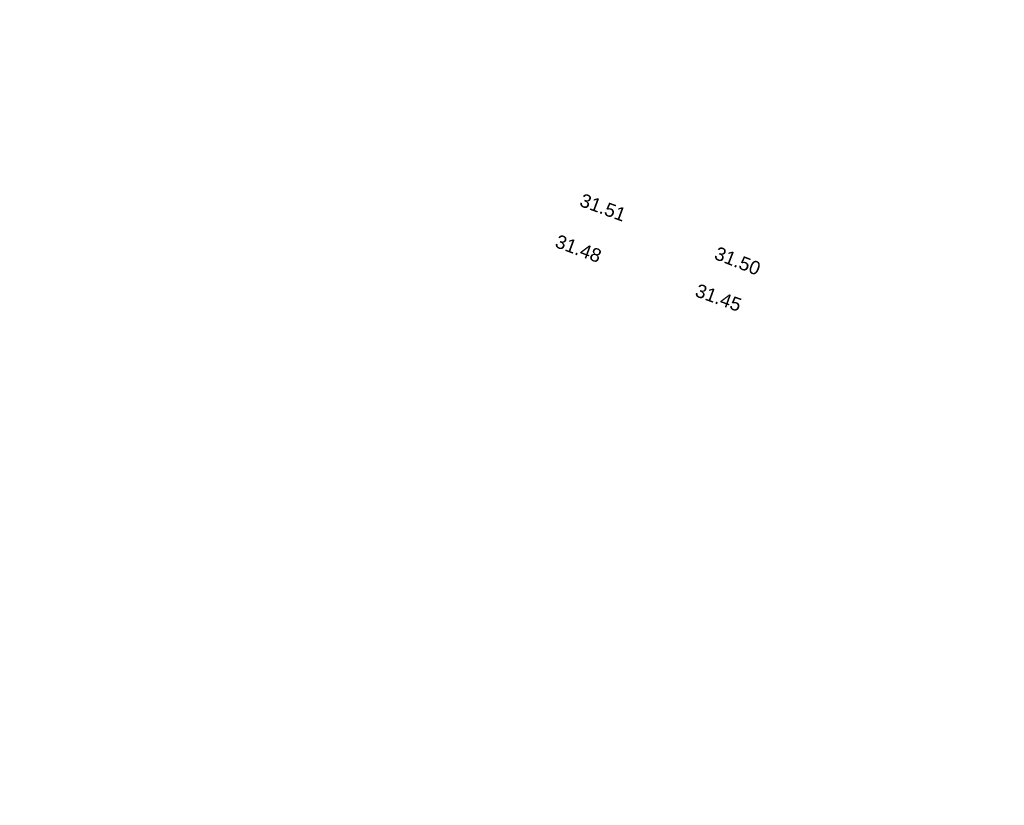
# Model space of a CAD drawing. Header units: metres. Extents: x -5203299 to 2078834, y 245743 to 5817682.
# Tile 14 of 256: x 366321 to 366347, y 5814053 to 5814074. Entities that reach past the tile are written whole.
import ezdxf

# ---------------------------------------------------------------- set-up
doc = ezdxf.new("R2010")
doc.units = ezdxf.units.M
doc.header["$LTSCALE"] = 0.5
doc.layers.add('01_CS-570-Pflanzung_Strauch', color=7, linetype='Continuous', lineweight=9, true_color=0xa3b35b)
doc.layers.add('30 -34 Innenwände- 4 Türen_Fenster', color=7, linetype='Continuous', lineweight=15, true_color=0x9955ff)
doc.layers.add('99.02_Vermesserplan-Höhe SWP', color=7, linetype='Continuous', lineweight=18)
doc.layers.add('Keine', color=7, linetype='Continuous', lineweight=9)
doc.styles.add('Arial', font='arial.ttf')

# ---------------------------------------------------------------- blocks, each defined once
blk = doc.blocks.new('_25-01-10_187 KRA_CS_LP4_Außenanlagenplan (3D)')
at = {"layer": '01_CS-570-Pflanzung_Strauch', "lineweight": 9}
blk.add_open_spline([(366342.188, 5814094.749), (366342.188, 5814094.749), (366342.188, 5814094.748), (366341.18, 5814094.748), (366340.172, 5814094.748), (366337.334, 5814094.748), (366334.497, 5814094.748), (366334.497, 5814094.688), (366334.497, 5814094.628), (366327.722, 5814094.628), (366320.947, 5814094.628), (366332.127, 5814091.798), (366343.306, 5814088.967), (366363.214, 5814083.027), (366383.121, 5814077.087), (366392.075, 5814074.065), (366401.028, 5814071.043), (366401.077, 5814071.066), (366401.197, 5814071.058), (366401.242, 5814071.029), (366401.262, 5814071.103), (366401.436, 5814071.202), (366401.584, 5814071.161), (366401.683, 5814070.988), (366401.663, 5814070.914), (366401.73, 5814070.917), (366401.864, 5814070.82), (366401.883, 5814070.755), (366423.131, 5814063.583), (366444.38, 5814056.411), (366469.328, 5814048.306), (366494.275, 5814040.201), (366511.772, 5814034.486), (366529.269, 5814028.771), (366536.016, 5814026.579), (366542.762, 5814024.387), (366543.909, 5814024.027), (366547.451, 5814023.175), (366552.334, 5814022.693), (366557.237, 5814022.89), (366560.823, 5814023.534), (366561.989, 5814023.827), (366562.097, 5814024.538), (366562.672, 5814026.682), (366564.115, 5814029.365), (366566.145, 5814031.636), (366567.964, 5814032.908), (366568.596, 5814033.252), (366577.053, 5814039.361), (366588.011, 5814047.275), (366588.33, 5814047.652), (366588.437, 5814047.868), (366589.335, 5814049.708), (366590.234, 5814051.548), (366590.547, 5814052.203), (366590.86, 5814052.857), (366591.207, 5814053.602), (366591.554, 5814054.347), (366591.537, 5814054.346), (366591.519, 5814054.346), (366590.777, 5814054.346), (366590.035, 5814054.345), (366584.536, 5814049.284), (366574.442, 5814043.048), (366566.924, 5814041.125), (366561.371, 5814039.705), (366560.141, 5814038.987), (366556.047, 5814034.719), (366552.036, 5814030.538), (366550.863, 5814029.683), (366548.799, 5814029.209), (366546.724, 5814029.633), (366545.53, 5814030.459), (366542.363, 5814033.604), (366539.255, 5814036.689), (366538.584, 5814037.222), (366537.52, 5814037.723), (366536.368, 5814037.96), (366535.511, 5814037.936), (366530.553, 5814037.243), (366523.545, 5814036.262), (366515.289, 5814038.847), (366511.012, 5814042.373), (366509.564, 5814043.126), (366507.933, 5814043.204), (366505.218, 5814042.761), (366501.602, 5814043.299), (366500.192, 5814044.198), (366499.533, 5814044.601), (366498.58, 5814045.185), (366498.048, 5814045.431), (366490.414, 5814047.927), (366482.735, 5814050.439), (366481.965, 5814050.564), (366481.579, 5814050.566), (366478.113, 5814050.308), (366474.647, 5814050.049), (366457.571, 5814055.638), (366440.494, 5814061.226), (366439.185, 5814061.577), (366437.877, 5814061.927), (366430.977, 5814063.339), (366424.077, 5814064.752), (366404.184, 5814071.478), (366384.29, 5814078.204), (366367.443, 5814083.229), (366345.637, 5814089.734), (366345.039, 5814090.19), (366343.4, 5814092.811), (366342.188, 5814094.749)], degree=2, knots=[0, 0, 0, 0, 0, 0.000141, 0.000141, 0.000539, 0.000539, 0.000547, 0.000547, 0.001496, 0.001496, 0.003112, 0.003112, 0.006022, 0.006022, 0.007345, 0.007345, 0.007353, 0.00736, 0.00736, 0.007371, 0.007382, 0.007393, 0.007403, 0.007403, 0.007413, 0.007423, 0.007423, 0.010564, 0.010564, 0.014238, 0.014238, 0.016817, 0.016817, 0.01781, 0.01781, 0.017979, 0.018147, 0.018315, 0.018484, 0.018652, 0.018652, 0.018753, 0.018854, 0.018954, 0.019055, 0.019156, 0.019156, 0.020617, 0.021049, 0.021481, 0.021481, 0.025164, 0.025164, 0.02647, 0.02647, 0.027947, 0.027947, 0.027978, 0.027978, 0.029314, 0.029314, 0.042755, 0.056196, 0.073617, 0.078989, 0.08436, 0.098069, 0.103053, 0.108037, 0.113021, 0.118005, 0.122989, 0.135978, 0.140624, 0.145269, 0.149915, 0.154561, 0.159207, 0.176458, 0.19016, 0.203863, 0.217565, 0.231267, 0.244969, 0.258672, 0.272374, 0.272374, 0.278705, 0.281536, 0.284367, 0.292494, 0.29539, 0.298285, 0.298285, 0.324378, 0.324378, 0.459262, 0.459262, 0.469433, 0.469433, 0.522304, 0.522304, 0.679949, 0.679949, 0.81193, 0.850775, 0.889621, 1, 1, 1], dxfattribs=at)
blk = doc.blocks.new('_23-07-06_Massenplan_TB_Weiterführende Schule (3D)')
at = {"layer": '99.02_Vermesserplan-Höhe SWP', "color": 7, "char_height": 0.36, "line_spacing_factor": 0.251004, "style": 'Arial'}
for s, insert, attachment_point, rotation in [('31.51', (-255.634, -136.501), 3, 339.8496), ('31.48', (-256.289, -137.602), 3, 339.7263), ('31.50', (-253.211, -137.485), 1, 338.6791), ('31.45', (-253.73, -138.478), 1, 340.0335)]:
    blk.add_mtext(s, dxfattribs=dict(at, insert=insert, attachment_point=attachment_point, rotation=rotation))

msp = doc.modelspace()

# ---------------------------------------------------------------- block references
at = {"layer": '30 -34 Innenwände- 4 Türen_Fenster', "color": 1}
msp.add_blockref('_25-01-10_187 KRA_CS_LP4_Außenanlagenplan (3D)', (0, 0), dxfattribs=at)

# ---------------------------------------------------------------- next in the draw order: block references
at = {"layer": 'Keine', "color": 1}
msp.add_blockref('_23-07-06_Massenplan_TB_Weiterführende Schule (3D)', (366592.803, 5814205.708), dxfattribs=at)

doc.saveas('drawing.dxf')
